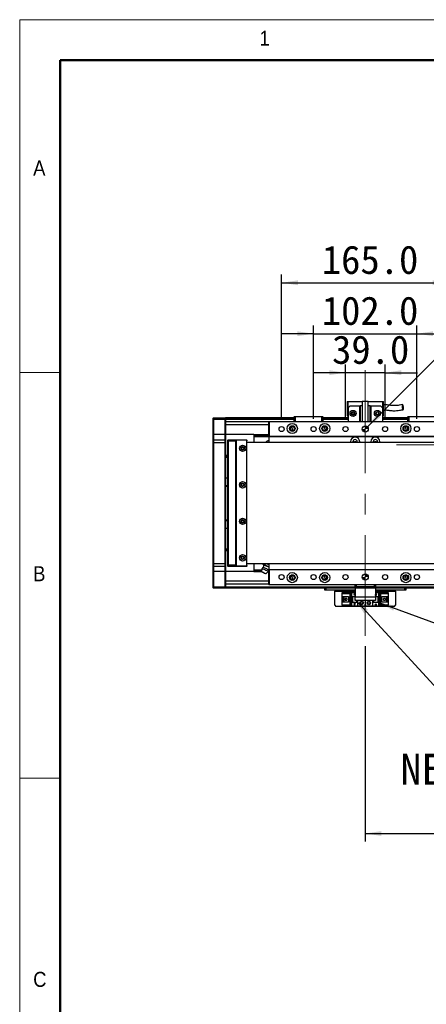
# Model space of a CAD drawing. Header units: millimetres. Extents: x 40 to 3320, y 40 to 2336.
# Tile 3 of 13: x 40 to 441, y 1365 to 2336. Entities that reach past the tile are written whole.
import ezdxf

# ---------------------------------------------------------------- set-up
doc = ezdxf.new("R2010")
doc.units = ezdxf.units.MM
doc.header["$LTSCALE"] = 8
doc.linetypes.add('CENTERX2', pattern=[20.32, 12.7, -2.54, 2.54, -2.54])
doc.layers.add('DIMNS', color=7, linetype='Continuous')
doc.styles.add('SLDTEXTSTYLE0', font='Gothic.ttf', dxfattribs={"width": 0.913})
doc.styles.add('SLDTEXTSTYLE7', font='txt')
doc.styles.add('SLDTEXTSTYLE8', font='txt', dxfattribs={"bigfont": 'bigfont'})
doc.dimstyles.new('SLDDIMSTYLE0', dxfattribs={"dimtxt": 28, "dimasz": 16, "dimexe": 0, "dimexo": 0.0625, "dimgap": 7, "dimtad": 2, "dimdec": 1, "dimrnd": 1e-09, "dimzin": 4, "dimdsep": 46, "dimtxsty": 'SLDTEXTSTYLE7', "dimsah": 1, "dimcen": 0.09, "dimadec": 0, "dimazin": 1, "dimtfac": 1, "dimtdec": 1, "dimtmove": 0, "dimatfit": 0, "dimfxl": 0, "dimfrac": 2, "dimtolj": 1, "dimtzin": 12, "dimarcsym": 0})
doc.dimstyles.new('SLDDIMSTYLE1', dxfattribs={"dimtxt": 28, "dimasz": 16, "dimexe": 0, "dimexo": 0.0625, "dimgap": 7, "dimtad": 0, "dimtih": 1, "dimtoh": 1, "dimdec": 1, "dimrnd": 1e-09, "dimzin": 4, "dimdsep": 46, "dimtxsty": 'SLDTEXTSTYLE7', "dimsah": 1, "dimcen": 0, "dimadec": 0, "dimazin": 1, "dimtfac": 1, "dimtdec": 1, "dimtofl": 0, "dimtmove": 0, "dimatfit": 3, "dimfxl": 0, "dimfrac": 2, "dimtolj": 1, "dimtzin": 12, "dimarcsym": 0})
doc.dimstyles.new('SLDDIMSTYLE3', dxfattribs={"dimtxt": 28, "dimasz": 16, "dimexe": 0, "dimexo": 0.0625, "dimgap": 7, "dimtad": 2, "dimdec": 1, "dimrnd": 1e-09, "dimzin": 4, "dimdsep": 46, "dimtxsty": 'SLDTEXTSTYLE7', "dimsah": 1, "dimcen": 0.09, "dimadec": 0, "dimazin": 1, "dimtfac": 1, "dimtdec": 1, "dimtofl": 0, "dimtmove": 0, "dimatfit": 3, "dimfxl": 0, "dimfrac": 2, "dimtolj": 1, "dimtzin": 12, "dimarcsym": 0})
doc.dimstyles.new('SLDDIMSTYLE4', dxfattribs={"dimtxt": 0.18, "dimasz": 16, "dimexe": 0, "dimexo": 0.0625, "dimgap": 0, "dimtad": 0, "dimtih": 1, "dimtoh": 1, "dimdec": 0, "dimrnd": 1e-09, "dimzin": 0, "dimdsep": 46, "dimtxsty": 'Standard', "dimsah": 1, "dimcen": 0.09, "dimadec": 0, "dimazin": 0, "dimtfac": 16, "dimtdec": 0, "dimtofl": 0, "dimtmove": 0, "dimatfit": 3, "dimfxl": 0, "dimfrac": 2, "dimtolj": 1, "dimtzin": 0, "dimarcsym": 0})

# ---------------------------------------------------------------- blocks, each defined once
blk = doc.blocks.new('_D')
at = {"layer": 'DIMNS'}
for p, q in [((361.46, 1942.54), (361.46, 1995.93)), ((400.46, 1942.54), (400.46, 1995.93)), ((361.46, 1987.93), (329.46, 1987.93)), ((400.46, 1987.93), (361.46, 1987.93)), ((400.46, 1987.93), (432.46, 1987.93))]:
    blk.add_line(p, q, dxfattribs=at)
for points in [[(361.46, 1987.93), (345.46, 1990.33), (345.46, 1985.53)], [(400.46, 1987.93), (416.46, 1985.53), (416.46, 1990.33)]]:
    blk.add_solid(points, dxfattribs=at)
at = {"layer": 'DIMNS', "insert": (348.21, 2024.67), "char_height": 28, "attachment_point": 1, "style": 'SLDTEXTSTYLE7'}
blk.add_mtext('39.0', dxfattribs=at)
blk = doc.blocks.new('_D_1')
at = {"layer": 'DIMNS'}
for p, q in [((329.96, 1942.54), (329.96, 2034.37)), ((431.96, 1942.54), (431.96, 2034.37)), ((329.96, 2026.37), (297.96, 2026.37)), ((329.96, 2026.37), (431.96, 2026.37)), ((431.96, 2026.37), (463.96, 2026.37))]:
    blk.add_line(p, q, dxfattribs=at)
for points in [[(329.96, 2026.37), (313.96, 2028.77), (313.96, 2023.97)], [(431.96, 2026.37), (447.96, 2023.97), (447.96, 2028.77)]]:
    blk.add_solid(points, dxfattribs=at)
at = {"layer": 'DIMNS', "insert": (338.1, 2063.11), "char_height": 28, "attachment_point": 1, "style": 'SLDTEXTSTYLE7'}
blk.add_mtext('102.0', dxfattribs=at)
blk = doc.blocks.new('_D_2')
at = {"layer": 'DIMNS'}
for p, q in [((298.46, 1942.54), (298.46, 2084.61)), ((463.46, 1942.54), (463.46, 2084.61)), ((298.46, 2076.61), (463.46, 2076.61))]:
    blk.add_line(p, q, dxfattribs=at)
for points in [[(298.46, 2076.61), (314.46, 2074.21), (314.46, 2079.01)], [(463.46, 2076.61), (447.46, 2079.01), (447.46, 2074.21)]]:
    blk.add_solid(points, dxfattribs=at)
at = {"layer": 'DIMNS', "insert": (338.1, 2113.35), "char_height": 28, "attachment_point": 1, "style": 'SLDTEXTSTYLE7'}
blk.add_mtext('165.0', dxfattribs=at)
blk = doc.blocks.new('SW_SYMBOL_HOLE_DEPTH')
at = {"layer": 'DIMNS', "color": 0}
for p, q in [((0, 7000), (6400, 7000)), ((3200, 7000), (3200, 600)), ((800, 4440), (3200, 600)), ((5600, 4440), (3200, 600))]:
    blk.add_line(p, q, dxfattribs=at)
blk = doc.blocks.new('_D_4')
at = {"layer": 'DIMNS'}
for p, q in [((383.09, 1934.5), (491.24, 2042.65)), ((491.24, 2042.65), (523.24, 2042.65))]:
    blk.add_line(p, q, dxfattribs=at)
blk.add_solid([(383.09, 1934.5), (396.1, 1944.11), (392.7, 1947.51)], dxfattribs=at)
at = {"layer": 'DIMNS', "xscale": 0.004592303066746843, "yscale": 0.004592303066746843, "zscale": 0.004592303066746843}
blk.add_blockref('SW_SYMBOL_HOLE_DEPTH', (707.98, 2024), dxfattribs=at)
at = {"layer": 'DIMNS', "char_height": 28, "attachment_point": 1, "style": 'SLDTEXTSTYLE7'}
for s, insert in [('2×', (523.24, 2056.64)), ('%%c', (569.05, 2056.37)), ('6.0', (612.31, 2056.64)), ('H7', (661.08, 2056.64)), ('8.0', (748.96, 2056.64))]:
    blk.add_mtext(s, dxfattribs=dict(at, insert=insert))
blk = doc.blocks.new('_D_10')
at = {"layer": 'DIMNS'}
for p, q in [((380.96, 1718.22), (380.96, 1525.58)), ((2240.96, 1718.22), (2240.96, 1525.58)), ((380.96, 1533.58), (2240.96, 1533.58))]:
    blk.add_line(p, q, dxfattribs=at)
for points in [[(380.96, 1533.58), (396.96, 1531.18), (396.96, 1535.98)], [(2240.96, 1533.58), (2224.96, 1535.98), (2224.96, 1531.18)]]:
    blk.add_solid(points, dxfattribs=at)
at = {"layer": 'DIMNS', "insert": (1252.84, 1570.31), "char_height": 28, "attachment_point": 1, "style": 'SLDTEXTSTYLE7'}
blk.add_mtext('1860.0', dxfattribs=at)
blk = doc.blocks.new('SW_NOTE_5')
at = {"layer": 'DIMNS', "color": 0, "char_height": 30.4, "attachment_point": 2}
for s, insert, style in [('光电负限位', (97.35, 14.86), 'SLDTEXTSTYLE8'), ('NEGATIVE LIMIT SWITCH', (94.52, -25.34), 'SLDTEXTSTYLE7')]:
    blk.add_mtext(s, dxfattribs=dict(at, insert=insert, style=style))
blk = doc.blocks.new('SW_DOWELSYMBOL_0')
at = {"linetype": 'Continuous', "lineweight": 18}
h = blk.add_hatch(color=0, dxfattribs=at)
edge = h.paths.add_edge_path(flags=0)
edge.add_arc((0, 0), 3, 180, 270)
edge.add_line((0, -3), (0, 0))
edge.add_line((0, 0), (-3, 0))
h = blk.add_hatch(color=0, dxfattribs=at)
edge = h.paths.add_edge_path(flags=0)
edge.add_arc((0, 0), 3, 0, 90)
edge.add_line((0, 3), (0, 0))
edge.add_line((0, 0), (3, 0))
at = {"layer": 'DIMNS', "color": 0}
blk.add_circle((0, 0), 3, dxfattribs=at)
blk = doc.blocks.new('SW_DOWELSYMBOL_1')
at = {"linetype": 'Continuous', "lineweight": 18}
h = blk.add_hatch(color=0, dxfattribs=at)
edge = h.paths.add_edge_path(flags=0)
edge.add_arc((0, 0), 3, 180, 270)
edge.add_line((0, -3), (0, 0))
edge.add_line((0, 0), (-3, 0))
h = blk.add_hatch(color=0, dxfattribs=at)
edge = h.paths.add_edge_path(flags=0)
edge.add_arc((0, 0), 3, 0, 90)
edge.add_line((0, 3), (0, 0))
edge.add_line((0, 0), (3, 0))
at = {"layer": 'DIMNS', "color": 0}
blk.add_circle((0, 0), 3, dxfattribs=at)

msp = doc.modelspace()

# ---------------------------------------------------------------- linework, layer by layer
at = {"color": 7, "linetype": 'Continuous', "lineweight": 18}
for p, q in [((3320, 2336), (40, 2336)), ((40, 2336), (40, 40)), ((80, 2296), (3280, 2296)), ((80, 2296), (80, 80)), ((80, 1988), (40, 1988)), ((40, 1588), (80, 1588))]:
    msp.add_line(p, q, dxfattribs=at)
at = {"color": 7, "linetype": 'Continuous', "lineweight": 50}
for p, q in [((3280, 2296), (80, 2296)), ((80, 2296), (80, 80))]:
    msp.add_line(p, q, dxfattribs=at)
at = {"color": 7, "linetype": 'Continuous', "lineweight": 25}
for p, q in [((362.96, 1959.68), (363.96, 1959.68)), ((362.96, 1959.68), (362.96, 1945.28)), ((363.96, 1953.28), (363.96, 1959.68)), ((363.96, 1959.68), (377.96, 1959.68)), ((365.96, 1955.28), (363.96, 1953.28)), ((363.96, 1953.28), (363.96, 1939.88)), ((365.96, 1955.28), (375.46, 1955.28)), ((375.46, 1939.88), (375.46, 1955.28)), ((375.46, 1955.28), (375.96, 1955.28)), ((375.96, 1955.28), (375.96, 1939.88)), ((377.96, 1955.28), (375.96, 1955.28)), ((377.96, 1959.88), (377.96, 1939.88)), ((377.96, 1959.88), (383.96, 1959.88)), ((383.96, 1939.88), (383.96, 1959.88)), ((383.96, 1959.68), (397.96, 1959.68)), ((385.96, 1955.28), (383.96, 1955.28)), ((385.96, 1939.88), (385.96, 1955.28)), ((385.96, 1955.28), (386.46, 1955.28)), ((386.46, 1955.28), (386.46, 1939.88)), ((386.46, 1955.28), (395.96, 1955.28)), ((397.96, 1953.28), (395.96, 1955.28)), ((397.96, 1959.68), (398.96, 1959.68)), ((397.96, 1959.68), (397.96, 1953.28)), ((397.96, 1953.28), (397.96, 1939.88)), ((398.96, 1945.28), (398.96, 1959.68)), ((230.96, 1943.08), (231.26, 1943.38)), ((230.96, 1941.88), (230.96, 1943.08)), ((230.96, 1941.88), (231.26, 1941.88)), ((230.96, 1926.88), (230.96, 1941.88)), ((231.26, 1943.38), (231.26, 1941.88)), ((231.26, 1943.38), (242.66, 1943.38)), ((242.66, 1941.88), (231.26, 1941.88)), ((231.26, 1941.88), (231.26, 1926.88)), ((242.66, 1941.88), (242.66, 1943.38)), ((242.66, 1943.38), (242.96, 1943.08)), ((242.66, 1926.88), (242.66, 1941.88)), ((242.66, 1941.88), (242.96, 1941.88)), ((310.96, 1943.38), (242.96, 1943.38)), ((242.96, 1943.38), (242.96, 1943.36)), ((242.96, 1943.36), (310.96, 1943.36)), ((242.96, 1943.08), (242.96, 1943.36)), ((242.96, 1943.08), (242.96, 1941.88)), ((310.96, 1942.88), (242.96, 1942.88)), ((242.96, 1941.88), (242.96, 1926.88)), ((310.96, 1941.88), (242.96, 1941.88)), ((310.96, 1944.58), (311.26, 1944.88)), ((311.96, 1944.58), (310.96, 1944.58)), ((310.96, 1939.88), (310.96, 1944.58)), ((311.26, 1944.88), (312.09, 1944.88)), ((311.96, 1944.58), (312.09, 1944.88)), ((337.96, 1944.58), (311.96, 1944.58)), ((311.96, 1944.58), (311.96, 1939.88)), ((312.09, 1944.88), (337.84, 1944.88)), ((337.84, 1944.88), (338.66, 1944.88)), ((337.96, 1944.58), (337.84, 1944.88)), ((338.96, 1944.58), (337.96, 1944.58)), ((337.96, 1939.88), (337.96, 1944.58)), ((338.66, 1944.88), (338.96, 1944.58)), ((338.96, 1944.58), (338.96, 1939.88)), ((363.96, 1943.38), (338.96, 1943.38)), ((338.96, 1943.36), (363.96, 1943.36)), ((363.96, 1942.88), (338.96, 1942.88)), ((363.96, 1941.88), (338.96, 1941.88)), ((352.98, 1943.18), (363.96, 1943.18)), ((352.98, 1943.18), (352.98, 1942.98)), ((352.98, 1942.98), (363.96, 1942.98)), ((352.98, 1942.88), (352.98, 1942.98)), ((362.96, 1945.28), (363.96, 1945.28)), ((397.96, 1945.28), (398.96, 1945.28)), ((422.96, 1943.38), (397.96, 1943.38)), ((397.96, 1943.36), (422.96, 1943.36)), ((397.96, 1943.18), (422.96, 1943.18)), ((397.96, 1942.98), (422.96, 1942.98)), ((422.96, 1942.88), (397.96, 1942.88)), ((422.96, 1941.88), (397.96, 1941.88)), ((422.96, 1944.58), (423.26, 1944.88)), ((423.96, 1944.58), (422.96, 1944.58)), ((422.96, 1939.88), (422.96, 1944.58)), ((423.26, 1944.88), (424.09, 1944.88)), ((423.96, 1944.58), (424.09, 1944.88)), ((449.96, 1944.58), (423.96, 1944.58)), ((423.96, 1944.58), (423.96, 1939.88)), ((424.09, 1944.88), (449.84, 1944.88)), ((285.96, 1939.38), (242.96, 1939.38)), ((285.96, 1939.58), (286.26, 1939.88)), ((285.96, 1925.18), (285.96, 1939.58)), ((285.96, 1939.58), (286.26, 1939.58)), ((286.26, 1939.58), (286.26, 1939.88)), ((286.26, 1939.88), (475.66, 1939.88)), ((475.66, 1939.58), (286.26, 1939.58)), ((286.26, 1939.58), (286.26, 1925.18)), ((308.96, 1934.94), (308.96, 1935.38)), ((308.96, 1932.88), (308.96, 1934.94)), ((308.96, 1932.88), (308.96, 1930.81)), ((340.96, 1934.94), (340.96, 1935.38)), ((340.96, 1932.88), (340.96, 1934.94)), ((340.96, 1932.88), (340.96, 1930.81)), ((420.96, 1934.94), (420.96, 1935.38)), ((420.96, 1932.88), (420.96, 1934.94)), ((420.96, 1932.88), (420.96, 1930.81)), ((230.96, 1926.88), (231.26, 1926.88)), ((230.96, 1921.58), (230.96, 1926.88)), ((231.26, 1926.88), (231.26, 1921.88)), ((242.66, 1926.88), (231.26, 1926.88)), ((242.66, 1921.88), (242.66, 1926.88)), ((242.66, 1926.88), (242.96, 1926.88)), ((242.96, 1926.88), (242.96, 1921.58)), ((270.96, 1926.88), (242.96, 1926.88)), ((270.96, 1926.88), (285.96, 1926.88)), ((270.96, 1926.88), (270.96, 1926.57)), ((270.96, 1926.57), (285.96, 1926.57)), ((270.96, 1926.57), (270.96, 1925.49)), ((270.96, 1925.49), (270.96, 1925.18)), ((270.96, 1925.49), (285.96, 1925.49)), ((270.96, 1925.18), (285.96, 1925.18)), ((270.96, 1925.18), (270.96, 1919.38)), ((285.96, 1925.18), (286.26, 1925.18)), ((285.96, 1925.18), (286.26, 1924.88)), ((285.96, 1925.18), (285.96, 1919.38)), ((286.26, 1925.18), (475.66, 1925.18)), ((286.26, 1924.88), (286.26, 1925.18)), ((475.66, 1924.88), (286.26, 1924.88)), ((308.96, 1930.81), (308.96, 1930.38)), ((340.96, 1930.81), (340.96, 1930.38)), ((420.96, 1930.81), (420.96, 1930.38)), ((231.26, 1921.88), (230.96, 1921.58)), ((230.96, 1918.88), (230.96, 1921.58)), ((231.26, 1918.88), (230.96, 1918.88)), ((230.96, 1799.88), (230.96, 1918.88)), ((231.26, 1921.88), (231.26, 1918.88)), ((231.26, 1921.88), (242.66, 1921.88)), ((242.66, 1918.88), (231.26, 1918.88)), ((231.26, 1918.88), (231.26, 1799.88)), ((242.66, 1918.88), (242.66, 1921.88)), ((242.66, 1921.88), (242.96, 1921.58)), ((242.66, 1918.88), (242.96, 1918.88)), ((242.66, 1799.88), (242.66, 1918.88)), ((242.96, 1921.58), (242.96, 1918.88)), ((242.96, 1918.88), (242.96, 1799.88)), ((245.46, 1921.58), (245.76, 1921.88)), ((245.46, 1920.38), (245.46, 1921.58)), ((245.46, 1920.38), (245.76, 1920.38)), ((245.46, 1798.38), (245.46, 1920.38)), ((245.76, 1921.88), (245.76, 1920.38)), ((245.76, 1921.88), (252.96, 1921.88)), ((252.96, 1920.38), (245.76, 1920.38)), ((245.76, 1920.38), (245.76, 1798.38)), ((252.96, 1921.88), (252.96, 1920.38)), ((252.96, 1921.88), (263.66, 1921.88)), ((263.66, 1921.58), (252.96, 1921.58)), ((252.96, 1920.38), (252.96, 1798.38)), ((253.96, 1921.38), (253.46, 1920.88)), ((253.46, 1920.88), (253.46, 1797.88)), ((263.46, 1921.38), (253.96, 1921.38)), ((263.96, 1920.88), (263.46, 1921.38)), ((263.66, 1921.88), (263.66, 1921.58)), ((263.96, 1921.58), (263.66, 1921.88)), ((263.66, 1921.18), (263.66, 1921.58)), ((263.96, 1921.58), (263.66, 1921.58)), ((263.96, 1921.58), (263.96, 1920.88)), ((263.96, 1797.88), (263.96, 1920.88)), ((263.96, 1919.38), (2357.96, 1919.38)), ((285.96, 1920.88), (285.85, 1920.88)), ((366.46, 1919.88), (366.46, 1919.38)), ((368.86, 1919.88), (368.86, 1919.38)), ((373.06, 1919.38), (373.06, 1919.88)), ((375.46, 1919.38), (375.46, 1919.88)), ((386.46, 1919.88), (386.46, 1919.38)), ((388.86, 1919.88), (388.86, 1919.38)), ((393.06, 1919.38), (393.06, 1919.88)), ((395.46, 1919.38), (395.46, 1919.88)), ((245.46, 1906.38), (242.96, 1906.38)), ((245.46, 1904.38), (242.96, 1904.38)), ((242.96, 1884.38), (245.46, 1884.38)), ((242.96, 1876.88), (245.46, 1876.88)), ((245.46, 1875.88), (242.96, 1875.88)), ((242.96, 1842.88), (245.46, 1842.88)), ((245.46, 1841.88), (242.96, 1841.88)), ((245.46, 1834.38), (242.96, 1834.38)), ((242.96, 1814.38), (245.46, 1814.38)), ((245.46, 1812.38), (242.96, 1812.38)), ((231.26, 1799.88), (230.96, 1799.88)), ((230.96, 1797.18), (230.96, 1799.88)), ((231.26, 1796.88), (230.96, 1797.18)), ((230.96, 1791.88), (230.96, 1797.18)), ((231.26, 1799.88), (242.66, 1799.88)), ((231.26, 1799.88), (231.26, 1796.88)), ((242.66, 1796.88), (231.26, 1796.88)), ((231.26, 1796.88), (231.26, 1791.88)), ((242.66, 1799.88), (242.96, 1799.88)), ((242.66, 1796.88), (242.66, 1799.88)), ((242.66, 1796.88), (242.96, 1797.18)), ((242.66, 1791.88), (242.66, 1796.88)), ((242.96, 1799.88), (242.96, 1797.18)), ((242.96, 1797.18), (242.96, 1791.88)), ((245.46, 1798.38), (245.76, 1798.38)), ((245.46, 1797.18), (245.46, 1798.38)), ((245.46, 1797.18), (245.76, 1796.88)), ((245.76, 1798.38), (252.96, 1798.38)), ((245.76, 1798.38), (245.76, 1796.88)), ((252.96, 1796.88), (245.76, 1796.88)), ((252.96, 1798.38), (252.96, 1796.88)), ((252.96, 1797.18), (263.66, 1797.18)), ((263.66, 1796.88), (252.96, 1796.88)), ((253.46, 1797.88), (253.96, 1797.38)), ((253.96, 1797.38), (263.46, 1797.38)), ((263.46, 1797.38), (263.96, 1797.88)), ((263.66, 1797.18), (263.66, 1797.58)), ((263.66, 1797.18), (263.96, 1797.18)), ((263.66, 1797.18), (263.66, 1796.88)), ((263.66, 1796.88), (263.96, 1797.18)), ((2357.96, 1799.38), (263.96, 1799.38)), ((263.96, 1797.88), (263.96, 1797.18)), ((270.96, 1799.38), (270.96, 1793.57)), ((280.23, 1798.97), (280.68, 1798.62)), ((280.24, 1798.96), (280.41, 1799.38)), ((280.24, 1798.96), (281.11, 1798.44)), ((281.11, 1798.44), (282.1, 1798.17)), ((282.1, 1798.17), (282.61, 1799.38)), ((283.9, 1797.25), (282.1, 1798.17)), ((285.82, 1796.6), (283.9, 1797.25)), ((284.72, 1799.18), (284.17, 1799.38)), ((285.96, 1798.55), (284.72, 1799.18)), ((285.82, 1796.6), (285.96, 1796.94)), ((285.96, 1799.38), (285.96, 1793.58)), ((231.26, 1791.88), (230.96, 1791.88)), ((230.96, 1776.88), (230.96, 1791.88)), ((242.66, 1791.88), (231.26, 1791.88)), ((231.26, 1791.88), (231.26, 1776.88)), ((242.96, 1791.88), (242.66, 1791.88)), ((242.66, 1776.88), (242.66, 1791.88)), ((242.96, 1791.88), (242.96, 1776.88)), ((270.96, 1791.88), (242.96, 1791.88)), ((270.96, 1793.57), (279.17, 1793.57)), ((270.96, 1793.57), (270.96, 1793.27)), ((270.96, 1793.27), (279.14, 1793.27)), ((270.96, 1793.27), (270.96, 1792.18)), ((270.96, 1792.18), (279.02, 1792.18)), ((270.96, 1792.18), (270.96, 1791.88)), ((270.96, 1791.88), (278.99, 1791.88)), ((278.96, 1791.63), (279.3, 1794.86)), ((283.29, 1789.8), (285.37, 1792.28)), ((285.03, 1791.88), (285.96, 1791.88)), ((285.29, 1792.18), (285.96, 1792.18)), ((285.66, 1793.27), (285.96, 1793.27)), ((285.68, 1793.57), (285.96, 1793.57)), ((285.96, 1794.38), (285.69, 1793.78)), ((286.26, 1793.88), (285.96, 1793.58)), ((286.26, 1793.58), (285.96, 1793.58)), ((285.96, 1779.18), (285.96, 1793.58)), ((286.26, 1793.88), (475.66, 1793.88)), ((286.26, 1793.88), (286.26, 1793.58)), ((475.66, 1793.58), (286.26, 1793.58)), ((286.26, 1793.58), (286.26, 1779.18)), ((308.96, 1787.94), (308.96, 1788.38)), ((308.96, 1785.88), (308.96, 1787.94)), ((340.96, 1787.94), (340.96, 1788.38)), ((340.96, 1785.88), (340.96, 1787.94)), ((420.96, 1787.94), (420.96, 1788.38)), ((420.96, 1785.88), (420.96, 1787.94)), ((231.26, 1776.88), (230.96, 1776.88)), ((230.96, 1775.68), (230.96, 1776.88)), ((231.26, 1776.88), (242.66, 1776.88)), ((231.26, 1776.88), (231.26, 1775.38)), ((242.96, 1776.88), (242.66, 1776.88)), ((242.66, 1775.38), (242.66, 1776.88)), ((285.96, 1779.37), (242.96, 1779.37)), ((242.96, 1776.88), (242.96, 1775.68)), ((286.26, 1779.18), (285.96, 1779.18)), ((286.26, 1778.88), (285.96, 1779.18)), ((286.26, 1779.18), (475.66, 1779.18)), ((286.26, 1779.18), (286.26, 1778.88)), ((475.66, 1778.88), (286.26, 1778.88)), ((308.96, 1785.88), (308.96, 1783.81)), ((308.96, 1783.81), (308.96, 1783.38)), ((340.96, 1785.88), (340.96, 1783.81)), ((340.96, 1783.81), (340.96, 1783.38)), ((370.96, 1776.88), (370.96, 1778.88)), ((371.96, 1776.88), (370.96, 1776.88)), ((370.96, 1775.38), (370.96, 1776.88)), ((371.96, 1778.88), (371.96, 1776.88)), ((389.96, 1776.88), (371.96, 1776.88)), ((389.96, 1776.88), (389.96, 1778.88)), ((390.96, 1776.88), (389.96, 1776.88)), ((390.96, 1778.88), (390.96, 1776.88)), ((390.96, 1776.88), (390.96, 1775.38)), ((420.96, 1785.88), (420.96, 1783.81)), ((420.96, 1783.81), (420.96, 1783.38)), ((231.26, 1775.38), (230.96, 1775.68)), ((242.66, 1775.38), (231.26, 1775.38)), ((242.96, 1775.68), (242.66, 1775.38)), ((242.96, 1775.68), (242.96, 1775.38)), ((370.96, 1775.38), (242.96, 1775.38)), ((340.96, 1773.38), (340.96, 1775.38)), ((341.96, 1773.38), (340.96, 1773.38)), ((341.96, 1775.38), (341.96, 1773.38)), ((370.96, 1773.38), (341.96, 1773.38)), ((350.96, 1773.38), (350.96, 1772.38)), ((350.96, 1758.58), (350.96, 1772.38)), ((358.26, 1770.28), (358.26, 1771.08)), ((358.26, 1771.08), (367.46, 1771.08)), ((358.26, 1770.28), (358.26, 1769.78)), ((366.56, 1770.28), (358.26, 1770.28)), ((366.06, 1769.78), (358.26, 1769.78)), ((358.26, 1767.18), (358.26, 1769.78)), ((358.26, 1767.18), (364.46, 1767.18)), ((358.26, 1761.58), (358.26, 1767.18)), ((359.56, 1761.58), (359.56, 1767.18)), ((360.06, 1766.83), (360.06, 1767.18)), ((364.46, 1767.18), (364.46, 1761.58)), ((366.06, 1769.78), (366.56, 1770.28)), ((366.06, 1758.98), (366.06, 1769.78)), ((366.56, 1758.48), (366.56, 1770.28)), ((367.46, 1771.08), (367.46, 1767.38)), ((367.46, 1771.08), (370.96, 1771.08)), ((367.46, 1767.38), (370.96, 1767.38)), ((367.46, 1767.38), (367.46, 1761.38)), ((367.96, 1767.38), (367.96, 1761.38)), ((368.26, 1767.38), (368.26, 1761.38)), ((369.86, 1769.58), (370.06, 1769.58)), ((370.46, 1768.38), (369.86, 1769.58)), ((370.06, 1769.98), (370.86, 1769.98)), ((370.06, 1769.58), (370.06, 1769.98)), ((370.96, 1769.38), (370.46, 1768.38)), ((370.86, 1769.98), (370.86, 1769.58)), ((370.86, 1769.58), (370.96, 1769.58)), ((390.96, 1775.38), (370.96, 1775.38)), ((370.96, 1775.38), (370.96, 1766.88)), ((390.96, 1775.38), (390.96, 1766.88)), ((452.96, 1775.38), (390.96, 1775.38)), ((419.96, 1773.38), (390.96, 1773.38)), ((390.96, 1771.08), (394.46, 1771.08)), ((390.96, 1768.98), (391.46, 1769.98)), ((391.06, 1768.78), (390.96, 1768.78)), ((390.96, 1767.38), (394.46, 1767.38)), ((391.06, 1768.38), (391.06, 1768.78)), ((391.86, 1768.38), (391.06, 1768.38)), ((391.46, 1769.98), (392.06, 1768.78)), ((391.86, 1768.78), (391.86, 1768.38)), ((392.06, 1768.78), (391.86, 1768.78)), ((393.66, 1761.38), (393.66, 1767.38)), ((393.96, 1761.38), (393.96, 1767.38)), ((394.46, 1767.38), (394.46, 1771.08)), ((394.46, 1771.08), (403.66, 1771.08)), ((394.46, 1761.38), (394.46, 1767.38)), ((403.66, 1770.28), (395.36, 1770.28)), ((395.36, 1770.28), (395.86, 1769.78)), ((395.36, 1770.28), (395.36, 1758.48)), ((395.86, 1769.78), (395.86, 1758.98)), ((403.66, 1769.78), (395.86, 1769.78)), ((397.46, 1767.18), (403.66, 1767.18)), ((397.46, 1761.58), (397.46, 1767.18)), ((401.86, 1767.18), (401.86, 1766.83)), ((402.36, 1767.18), (402.36, 1761.58)), ((403.66, 1771.08), (403.66, 1770.28)), ((403.66, 1769.78), (403.66, 1770.28)), ((403.66, 1769.78), (403.66, 1767.18)), ((403.66, 1767.18), (403.66, 1761.58)), ((410.96, 1772.38), (410.96, 1773.38)), ((410.96, 1772.38), (410.96, 1758.58)), ((419.96, 1773.38), (419.96, 1775.38)), ((420.96, 1773.38), (419.96, 1773.38)), ((420.96, 1775.38), (420.96, 1773.38)), ((350.96, 1758.58), (351.96, 1757.58)), ((409.96, 1757.58), (351.96, 1757.58)), ((358.26, 1758.98), (358.26, 1761.58)), ((364.46, 1761.58), (358.26, 1761.58)), ((358.26, 1758.98), (366.06, 1758.98)), ((358.26, 1758.98), (358.26, 1758.48)), ((358.26, 1758.48), (366.56, 1758.48)), ((358.26, 1757.68), (358.26, 1758.48)), ((367.46, 1757.68), (358.26, 1757.68)), ((364.46, 1766.83), (360.06, 1766.83)), ((360.06, 1761.93), (360.06, 1766.83)), ((360.06, 1761.58), (360.06, 1761.93)), ((360.06, 1761.93), (364.46, 1761.93)), ((361.02, 1765.18), (361.02, 1763.58)), ((362.86, 1765.18), (361.02, 1765.18)), ((361.02, 1763.58), (362.86, 1763.58)), ((362.86, 1765.18), (362.86, 1763.58)), ((366.56, 1758.48), (366.06, 1758.98)), ((367.46, 1761.38), (367.46, 1757.68)), ((373.46, 1761.38), (367.46, 1761.38)), ((373.46, 1757.68), (367.46, 1757.68)), ((369.86, 1759.98), (370.06, 1759.98)), ((370.46, 1758.78), (369.86, 1759.98)), ((370.06, 1760.38), (370.86, 1760.38)), ((370.06, 1759.98), (370.06, 1760.38)), ((371.06, 1759.98), (370.46, 1758.78)), ((370.86, 1760.38), (370.86, 1759.98)), ((370.86, 1759.98), (371.06, 1759.98)), ((370.96, 1766.88), (390.96, 1766.88)), ((370.96, 1763.38), (370.96, 1766.88)), ((390.96, 1763.38), (370.96, 1763.38)), ((372.66, 1761.38), (372.66, 1763.38)), ((372.96, 1761.38), (372.96, 1763.38)), ((373.46, 1763.38), (373.46, 1761.38)), ((373.46, 1761.38), (373.46, 1757.68)), ((378.96, 1757.68), (373.46, 1757.68)), ((380.96, 1763.38), (380.96, 1759.68)), ((388.46, 1757.68), (382.96, 1757.68)), ((388.46, 1761.38), (388.46, 1763.38)), ((388.46, 1757.68), (388.46, 1761.38)), ((394.46, 1761.38), (388.46, 1761.38)), ((394.46, 1757.68), (388.46, 1757.68)), ((388.96, 1763.38), (388.96, 1761.38)), ((389.26, 1763.38), (389.26, 1761.38)), ((390.86, 1759.18), (391.46, 1760.38)), ((391.06, 1759.18), (390.86, 1759.18)), ((390.96, 1766.88), (390.96, 1763.38)), ((391.06, 1758.78), (391.06, 1759.18)), ((391.86, 1758.78), (391.06, 1758.78)), ((391.46, 1760.38), (392.06, 1759.18)), ((391.86, 1759.18), (391.86, 1758.78)), ((392.06, 1759.18), (391.86, 1759.18)), ((394.46, 1757.68), (394.46, 1761.38)), ((403.66, 1757.68), (394.46, 1757.68)), ((395.86, 1758.98), (395.36, 1758.48)), ((395.36, 1758.48), (403.66, 1758.48)), ((395.86, 1758.98), (403.66, 1758.98)), ((401.86, 1766.83), (397.46, 1766.83)), ((397.46, 1761.93), (401.86, 1761.93)), ((403.66, 1761.58), (397.46, 1761.58)), ((399.06, 1763.58), (399.06, 1765.18)), ((400.9, 1765.18), (399.06, 1765.18)), ((399.06, 1763.58), (400.9, 1763.58)), ((400.9, 1763.58), (400.9, 1765.18)), ((401.86, 1766.83), (401.86, 1761.93)), ((401.86, 1761.93), (401.86, 1761.58)), ((403.66, 1761.58), (403.66, 1758.98)), ((403.66, 1758.48), (403.66, 1758.98)), ((403.66, 1758.48), (403.66, 1757.68)), ((409.96, 1757.58), (410.96, 1758.58))]:
    msp.add_line(p, q, dxfattribs=at)
at = {"color": 8, "linetype": 'Continuous', "lineweight": 25}
for p, q in [((285.96, 1936.38), (242.96, 1936.38)), ((245.46, 1905.38), (242.96, 1905.38)), ((245.46, 1813.38), (242.96, 1813.38)), ((285.96, 1782.37), (242.96, 1782.37)), ((370.96, 1776.38), (242.96, 1776.38)), ((350.96, 1772.38), (370.96, 1772.38)), ((452.96, 1776.38), (390.96, 1776.38)), ((390.96, 1772.38), (410.96, 1772.38))]:
    msp.add_line(p, q, dxfattribs=at)
at = {"color": 7, "linetype": 'Continuous', "lineweight": 25, "flags": 128}
for points in [[(280.16, 1796.12), (280.33, 1796.05), (280.81, 1795.85), (281.54, 1795.54), (282.45, 1795.15), (283.4, 1794.75), (284.31, 1794.36), (285.04, 1794.05), (285.52, 1793.85), (285.69, 1793.78)], [(280.68, 1798.62), (280.69, 1798.62), (280.71, 1798.61), (280.74, 1798.59), (280.79, 1798.57), (280.85, 1798.55), (280.92, 1798.52), (281.01, 1798.48), (281.11, 1798.44)], [(281.11, 1798.44), (281.35, 1798.34), (281.62, 1798.22), (281.94, 1798.08), (282.29, 1797.94), (282.67, 1797.78), (283.07, 1797.61), (283.48, 1797.43), (283.9, 1797.25)], [(283.9, 1797.25), (284.32, 1797.07), (284.74, 1796.9), (285.13, 1796.73), (285.51, 1796.57), (285.86, 1796.42), (285.96, 1796.38)], [(284.27, 1799.38), (284.3, 1799.36), (284.72, 1799.18)], [(284.72, 1799.18), (285.14, 1799.01), (285.56, 1798.83), (285.95, 1798.66), (285.96, 1798.66)], [(278.96, 1791.63), (279.13, 1791.56), (279.6, 1791.37), (280.3, 1791.07), (281.13, 1790.72), (281.96, 1790.36), (282.66, 1790.07), (283.13, 1789.87), (283.29, 1789.8)], [(279.3, 1794.86), (279.49, 1794.78), (280.01, 1794.56), (280.82, 1794.21), (281.81, 1793.79), (282.87, 1793.35), (283.86, 1792.93), (284.66, 1792.58), (285.19, 1792.36), (285.37, 1792.28)]]:
    msp.add_lwpolyline(points, dxfattribs=at)
at = {"color": 7, "linetype": 'Continuous', "lineweight": 25}
for centre, radius in [((368.96, 1947.78), 3), ((368.96, 1947.78), 1.7), ((368.96, 1947.78), 1.6), ((392.96, 1947.78), 3), ((392.96, 1947.78), 1.7), ((392.96, 1947.78), 1.6), ((298.46, 1932.38), 2.5), ((308.96, 1932.88), 5), ((308.96, 1932.88), 2.75), ((329.96, 1932.38), 2.5), ((340.96, 1932.88), 5), ((340.96, 1932.88), 2.75), ((361.46, 1932.38), 2.5), ((380.96, 1932.38), 3), ((400.46, 1932.38), 2.5), ((420.96, 1932.88), 5), ((420.96, 1932.88), 2.75), ((431.96, 1932.38), 2.5), ((259.96, 1913.38), 3.15), ((259.96, 1913.38), 1.7), ((259.96, 1913.38), 1.6), ((259.96, 1913.38), 1.25), ((259.96, 1877.38), 3.15), ((259.96, 1877.38), 1.7), ((259.96, 1877.38), 1.6), ((259.96, 1877.38), 1.25), ((259.96, 1841.38), 3.15), ((259.96, 1841.38), 1.7), ((259.96, 1841.38), 1.6), ((259.96, 1841.38), 1.25), ((259.96, 1805.38), 3.15), ((259.96, 1805.38), 1.7), ((259.96, 1805.38), 1.6), ((259.96, 1805.38), 1.25), ((298.46, 1786.38), 2.5), ((308.96, 1785.88), 5), ((308.96, 1785.88), 2.75), ((329.96, 1786.38), 2.5), ((340.96, 1785.88), 5), ((340.96, 1785.88), 2.75), ((361.46, 1786.38), 2.5), ((380.96, 1786.38), 3), ((400.46, 1786.38), 2.5), ((420.96, 1785.88), 5), ((420.96, 1785.88), 2.75), ((431.96, 1786.38), 2.5), ((377.46, 1760.88), 1.75), ((377.46, 1760.88), 1.25), ((384.46, 1760.88), 1.75), ((384.46, 1760.88), 1.25)]:
    msp.add_circle(centre, radius, dxfattribs=at)
for centre, radius, start, end in [((308.96, 1932.88), 2.5, 90, 270), ((308.96, 1932.88), 2.07, 90, 270), ((308.96, 1932.88), 2.5, 270, 90), ((308.96, 1932.88), 2.07, 270, 90), ((340.96, 1932.88), 2.5, 90, 270), ((340.96, 1932.88), 2.07, 90, 270), ((340.96, 1932.88), 2.5, 270, 90), ((340.96, 1932.88), 2.07, 270, 90), ((420.96, 1932.88), 2.5, 90, 270), ((420.96, 1932.88), 2.07, 90, 270), ((420.96, 1932.88), 2.5, 270, 90), ((420.96, 1932.88), 2.07, 270, 90), ((370.96, 1919.88), 4.5, 0, 180), ((390.96, 1919.88), 4.5, 0, 180), ((285.86, 1916.88), 4, 90.01685, 141.3178), ((370.96, 1919.88), 2.1, 0, 180), ((370.96, 1918.28), 1.65, 90, 138.18969), ((370.96, 1918.28), 1.65, 41.81031, 90), ((390.96, 1919.88), 2.1, 0, 180), ((390.96, 1918.28), 1.65, 90, 138.18969), ((390.96, 1918.28), 1.65, 41.81031, 90), ((308.96, 1785.88), 2.5, 90, 270), ((308.96, 1785.88), 2.07, 90, 270), ((308.96, 1785.88), 2.5, 270, 90), ((308.96, 1785.88), 2.07, 270, 90), ((340.96, 1785.88), 2.5, 90, 270), ((340.96, 1785.88), 2.07, 90, 270), ((340.96, 1785.88), 2.5, 270, 90), ((340.96, 1785.88), 2.07, 270, 90), ((420.96, 1785.88), 2.5, 90, 270), ((420.96, 1785.88), 2.07, 90, 270), ((420.96, 1785.88), 2.5, 270, 90), ((420.96, 1785.88), 2.07, 270, 90), ((378.96, 1759.68), 2, 270, 0), ((382.96, 1759.68), 2, 180, 270)]:
    msp.add_arc(centre, radius, start, end, dxfattribs=at)
for points, knots in [([(417.71, 1956.43), (416.66, 1956.26), (414.84, 1955.97), (412.46, 1955.6), (410.65, 1955.46), (409.07, 1955.43), (407.3, 1955.51), (405.44, 1955.73), (403.55, 1956.02), (402.03, 1956.24), (400.61, 1956.37), (399.66, 1956.43), (399.1, 1956.4), (398.96, 1956.4)], [0, 0, 0, 0, 0.172822, 0.301209, 0.394507, 0.462196, 0.550301, 0.670438, 0.754268, 0.853136, 0.912496, 0.977885, 1, 1, 1, 1]), ([(398.96, 1951.39), (399.33, 1951.41), (400.22, 1951.44), (401.59, 1951.26), (403.01, 1951.06), (404.28, 1950.87), (405.38, 1950.72), (406.34, 1950.62), (407.58, 1950.51), (409.41, 1950.43), (412.01, 1950.53), (415.01, 1950.95), (417.15, 1951.3), (418.28, 1951.48)], [0, 0, 0, 0, 0.056169, 0.135052, 0.209372, 0.275829, 0.332638, 0.378841, 0.421682, 0.522485, 0.656039, 0.81859, 1, 1, 1, 1]), ([(417.32, 1955.26), (417.35, 1955.51), (417.4, 1956.01), (417.58, 1956.42), (417.8, 1956.46), (418.04, 1956.18), (418.25, 1955.67), (418.44, 1954.97), (418.58, 1954.17), (418.66, 1953.33), (418.66, 1952.55), (418.59, 1951.93), (418.45, 1951.54), (418.25, 1951.45), (418.05, 1951.55), (417.86, 1951.9), (417.69, 1952.43), (417.54, 1953.16), (417.42, 1953.91), (417.35, 1954.45), (417.32, 1954.71), (417.31, 1954.8), (417.31, 1954.82), (417.31, 1954.89), (417.31, 1955.05), (417.32, 1955.18), (417.32, 1955.26)], [0, 0, 0, 0, 0.064817, 0.129779, 0.189732, 0.242618, 0.294413, 0.346243, 0.398724, 0.4522, 0.506601, 0.561452, 0.616051, 0.669772, 0.727069, 0.765377, 0.803691, 0.858909, 0.914229, 0.949554, 0.964001, 0.964851, 0.965759, 0.96871, 0.980528, 1, 1, 1, 1]), ([(368.75, 1946.65), (368.62, 1946.67), (368.36, 1946.71), (368.03, 1946.93), (367.77, 1947.25), (367.62, 1947.66), (367.6, 1948.1), (367.74, 1948.54), (368, 1948.91), (368.24, 1949.07), (368.36, 1949.15)], [0, 0, 0, 0, 0.115351, 0.231246, 0.35178, 0.477008, 0.606519, 0.740238, 0.878353, 1, 1, 1, 1]), ([(368.96, 1946.63), (368.97, 1946.63), (369.09, 1946.63), (369.33, 1946.66), (369.64, 1946.82), (369.9, 1947.07), (370.06, 1947.38), (370.13, 1947.73), (370.09, 1948.08), (369.95, 1948.41), (369.71, 1948.67), (369.41, 1948.85), (369.07, 1948.94), (368.71, 1948.92), (368.38, 1948.79), (368.11, 1948.57), (367.91, 1948.27), (367.81, 1947.93), (367.81, 1947.58), (367.92, 1947.24), (368.13, 1946.96), (368.41, 1946.74), (368.64, 1946.68), (368.75, 1946.65)], [0, 0, 0, 0, 0.001724, 0.051645, 0.10156, 0.151466, 0.20138, 0.251298, 0.301213, 0.351124, 0.401036, 0.450951, 0.500864, 0.550776, 0.600689, 0.650603, 0.700521, 0.750436, 0.800347, 0.850261, 0.900174, 0.95009, 1, 1, 1, 1]), ([(369.57, 1949.15), (369.7, 1949.06), (369.97, 1948.87), (370.23, 1948.45), (370.34, 1947.97), (370.28, 1947.5), (370.06, 1947.1), (369.74, 1946.81), (369.42, 1946.67), (369.23, 1946.65), (369.18, 1946.65)], [0, 0, 0, 0, 0.140805, 0.288071, 0.430442, 0.567949, 0.700596, 0.828481, 0.951591, 1, 1, 1, 1]), ([(392.84, 1946.64), (392.78, 1946.64), (392.59, 1946.65), (392.26, 1946.76), (391.92, 1947.03), (391.68, 1947.42), (391.59, 1947.88), (391.66, 1948.36), (391.9, 1948.8), (392.17, 1949.04), (392.34, 1949.14), (392.36, 1949.15)], [0, 0, 0, 0, 0.048847, 0.168024, 0.291921, 0.420548, 0.553962, 0.69217, 0.834937, 0.98192, 1, 1, 1, 1]), ([(392.75, 1946.65), (392.62, 1946.68), (392.37, 1946.76), (392.1, 1946.99), (391.93, 1947.24), (391.83, 1947.51), (391.81, 1947.72), (391.82, 1947.85), (391.82, 1947.88), (391.82, 1947.88), (391.82, 1947.88), (391.82, 1947.88), (391.82, 1947.88), (391.82, 1947.88)], [0, 0, 0, 0, 0.236924, 0.441705, 0.614247, 0.754513, 0.938083, 0.982967, 0.989785, 0.995206, 0.997552, 0.999766, 1, 1, 1, 1]), ([(393.18, 1946.65), (393.32, 1946.67), (393.6, 1946.72), (393.95, 1946.97), (394.2, 1947.32), (394.32, 1947.73), (394.31, 1948.16), (394.17, 1948.56), (393.92, 1948.91), (393.69, 1949.07), (393.57, 1949.15)], [0, 0, 0, 0, 0.124814, 0.249847, 0.374859, 0.499853, 0.624839, 0.749821, 0.874824, 1, 1, 1, 1]), ([(280.16, 1796.12), (279.97, 1795.95), (279.58, 1795.59), (279.4, 1795.1), (279.3, 1794.86)], [0, 0, 0, 0, 0.50001, 1, 1, 1, 1]), ([(280.68, 1798.62), (280.7, 1798.18), (280.73, 1797.31), (280.35, 1796.52), (280.16, 1796.12)], [0, 0, 0, 0, 0.500004, 1, 1, 1, 1]), ([(281.03, 1790.49), (280.9, 1790.55), (280.64, 1790.69), (280.45, 1790.92), (280.36, 1791.04)], [0, 0, 0, 0, 0.499974, 1, 1, 1, 1]), ([(281.03, 1790.49), (281.17, 1790.44), (281.45, 1790.34), (281.74, 1790.38), (281.89, 1790.39)], [0, 0, 0, 0, 0.500007, 1, 1, 1, 1]), ([(285.69, 1793.78), (285.69, 1793.52), (285.71, 1792.99), (285.49, 1792.52), (285.37, 1792.28)], [0, 0, 0, 0, 0.499993, 1, 1, 1, 1])]:
    msp.add_open_spline(points, degree=3, knots=knots, dxfattribs=at)
at = {"layer": 'DIMNS', "linetype": 'CENTERX2', "lineweight": 18}
for p, q in [((380.96, 1990.38), (380.96, 1728.38)), ((411.66, 1916.88), (527.01, 1916.88))]:
    msp.add_line(p, q, dxfattribs=at)

# ---------------------------------------------------------------- block references
at = {"layer": 'DIMNS'}
for name, p in [('SW_DOWELSYMBOL_0', (380.96, 1932.38)), ('SW_DOWELSYMBOL_1', (380.96, 1786.38)), ('SW_NOTE_5', (538.3, 1637.5))]:
    msp.add_blockref(name, p, dxfattribs=at)

# ---------------------------------------------------------------- texts
at = {"color": 7, "linetype": 'Continuous', "lineweight": 0, "char_height": 14.82, "attachment_point": 1, "style": 'SLDTEXTSTYLE0'}
for s, insert in [('1', (276.67, 2325.17)), ('A', (53.33, 2197.17)), ('B', (53.33, 1797.17)), ('C', (53.33, 1397.17))]:
    msp.add_mtext(s, dxfattribs=dict(at, insert=insert))

# ---------------------------------------------------------------- dimensions: what is measured, and where the dimension line sits
at = {"layer": 'DIMNS'}
for base, p1, p2, dimstyle, picture, middle in [((463.46, 2076.61), (298.46, 1932.38), (463.46, 1932.38), 'SLDDIMSTYLE0', '_D_2', (382.7, 2076.61)), ((431.96, 2026.37), (329.96, 1932.38), (431.96, 1932.38), 'SLDDIMSTYLE0', '_D_1', (382.7, 2026.37)), ((361.46, 1987.93), (400.46, 1932.38), (361.46, 1932.38), 'SLDDIMSTYLE0', '_D', (382.7, 1987.93)), ((2240.96, 1533.58), (380.96, 1728.38), (2240.96, 1728.38), 'SLDDIMSTYLE3', '_D_10', (1307.56, 1533.58))]:
    dim = msp.add_linear_dim(base=base, p1=p1, p2=p2, dimstyle=dimstyle, dxfattribs=at)
    dim.commit()
    dim.dimension.update_dxf_attribs({"geometry": picture, "text_midpoint": middle, "dimtype": 160})
dim = msp.add_diameter_dim_2p(p1=(378.84, 1930.25), p2=(383.09, 1934.5), text='2×<>H7{\\fGDT;x}8.0', dimstyle='SLDDIMSTYLE1', dxfattribs=at)
dim.commit()
dim.dimension.update_dxf_attribs({"geometry": '_D_4', "text_midpoint": (660.49, 2042.65), "dimtype": 163})

# ---------------------------------------------------------------- leaders
for points in [[(370.96, 1764.2), (487.5, 1637.5), (538.3, 1637.5)], [(394.46, 1761.38), (472.2, 1732.69), (523, 1732.69)]]:
    msp.add_leader(points, dimstyle='SLDDIMSTYLE4', dxfattribs=at)

doc.saveas('drawing.dxf')
